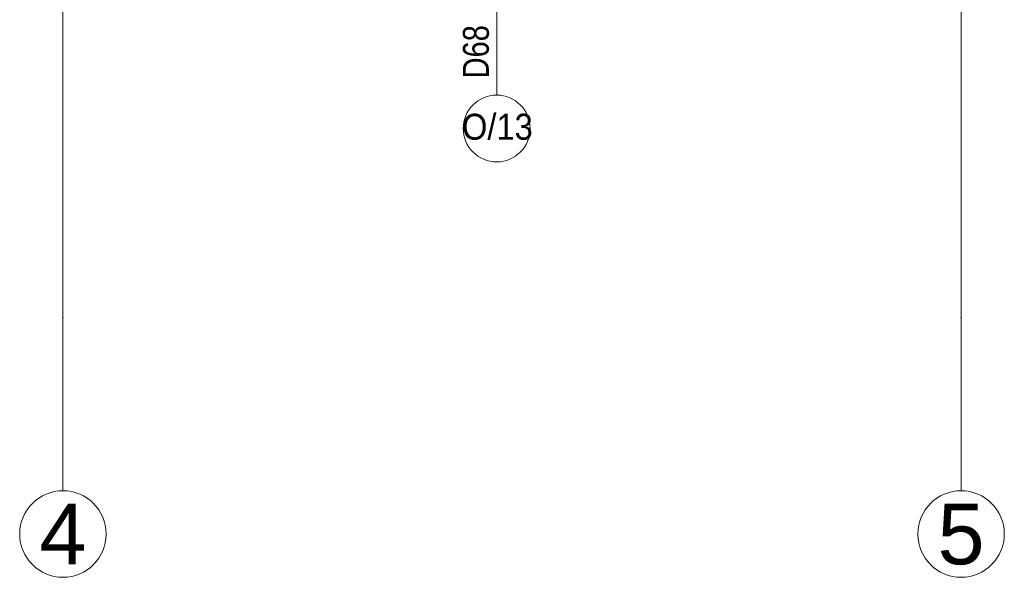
# Model space of a CAD drawing. Header units: millimetres. Extents: x -573548 to 674770, y -184010 to -47794.
# Tile 34 of 181: x 101433 to 107124, y -158895 to -155674. Entities that reach past the tile are written whole.
import ezdxf
from ezdxf.enums import TextEntityAlignment as Align

# ---------------------------------------------------------------- set-up
doc = ezdxf.new("R2010")
doc.units = ezdxf.units.MM
for name, color, linetype, lineweight in [('A.05 RZUT 1 PIĘTRA_is$0$A-OKNA-OPIS_Nr_pióra__2', 8, 'Continuous', 9), ('A.05 RZUT 1 PIĘTRA_is$0$A-OKNA-OPIS_Nr_pióra__8', 8, 'Continuous', 9), ('A.05 RZUT 1 PIĘTRA_is$0$Structural - Grid', 8, 'Continuous', 9), ('A.05 RZUT 1 PIĘTRA_is$0$Structural - Grid_Nr_pióra__17', 8, 'Continuous', 9)]:
    doc.layers.add(name, color=color, linetype=linetype, lineweight=lineweight)
doc.styles.add('A.05 RZUT 1 PIĘTRA_is$0$STYL_AUTOMATYCZNY_1', font='arial.ttf')
doc.styles.add('A.05 RZUT 1 PIĘTRA_is$0$STYL_AUTOMATYCZNY_4', font='arial.ttf', dxfattribs={"width": 0.8})
doc.styles.add('A.05 RZUT 1 PIĘTRA_is$0$STYL_AUTOMATYCZNY_6', font='arial.ttf', dxfattribs={"width": 0.9})

# ---------------------------------------------------------------- blocks, each defined once
blk = doc.blocks.new('A.05 RZUT 1 PIĘTRA_is$0$Standardowy znacznik osi')
at = {"layer": 'A.05 RZUT 1 PIĘTRA_is$0$Structural - Grid_Nr_pióra__17'}
for q in [(0, 0), (17855.4, 0)]:
    blk.add_line((1000, 0), q, dxfattribs=at)
blk.add_circle((-250, 0), 250, dxfattribs=at)
blk.add_point((1000, 0), dxfattribs=at)
blk.add_point((1000, 0), dxfattribs=at)
at = {"layer": 'A.05 RZUT 1 PIĘTRA_is$0$Structural - Grid_Nr_pióra__17', "style": 'A.05 RZUT 1 PIĘTRA_is$0$STYL_AUTOMATYCZNY_1'}
for tag, p in [('AC_MarkerText_1_0', (5, -80)), ('AC_MarkerText_1_1', (19360.4, -80))]:
    blk.add_attdef(tag, text='', height=350, rotation=270, dxfattribs=at).set_placement(p, align=Align.TOP_CENTER)
blk = doc.blocks.new('A.05 RZUT 1 PIĘTRA_is')
at = {"layer": 'A.05 RZUT 1 PIĘTRA_is$0$A-OKNA-OPIS_Nr_pióra__8'}
blk.add_line((104474.1, -104904.4), (104474.1, -106109.6), dxfattribs=at)
blk.add_circle((104474.1, -106302.6), 193, dxfattribs=at)
at = {"layer": 'A.05 RZUT 1 PIĘTRA_is$0$Structural - Grid'}
ref = blk.add_blockref('A.05 RZUT 1 PIĘTRA_is$0$Standardowy znacznik osi', (101967.3, -108395.1), dxfattribs=dict(at, zscale=1000, rotation=90))
ref.add_attrib('AC_MarkerText_1', '4', dxfattribs={"layer": 'A.05 RZUT 1 PIĘTRA_is$0$Structural - Grid_Nr_pióra__17', "color": 20, "lineweight": 15, "true_color": 0xf73328, "height": 350, "style": 'A.05 RZUT 1 PIĘTRA_is$0$STYL_AUTOMATYCZNY_1'}).set_placement((101967.3, -108470.1), align=Align.TOP_CENTER)
ref = blk.add_blockref('A.05 RZUT 1 PIĘTRA_is$0$Standardowy znacznik osi', (107158.2, -108395.1), dxfattribs=dict(at, zscale=1000, rotation=90))
ref.add_attrib('AC_MarkerText_1', '5', dxfattribs={"layer": 'A.05 RZUT 1 PIĘTRA_is$0$Structural - Grid_Nr_pióra__17', "color": 20, "lineweight": 15, "true_color": 0xf73328, "height": 350, "style": 'A.05 RZUT 1 PIĘTRA_is$0$STYL_AUTOMATYCZNY_1'}).set_placement((107158.2, -108470.1), align=Align.TOP_CENTER)
at = {"layer": 'A.05 RZUT 1 PIĘTRA_is$0$A-OKNA-OPIS_Nr_pióra__2', "insert": (104355, -105859.5), "char_height": 150, "attachment_point": 5, "rotation": 90, "style": 'A.05 RZUT 1 PIĘTRA_is$0$STYL_AUTOMATYCZNY_4'}
blk.add_mtext('\\A1;{\\pqc;\\fArial|b0|i0|c238|p0;\\W0.800000;D68}', dxfattribs=at)
at = {"layer": 'A.05 RZUT 1 PIĘTRA_is$0$A-OKNA-OPIS_Nr_pióra__2', "insert": (104478.1, -106293.6), "char_height": 150, "attachment_point": 5, "style": 'A.05 RZUT 1 PIĘTRA_is$0$STYL_AUTOMATYCZNY_6'}
blk.add_mtext('\\A1;{\\pqc;\\fArial|b0|i0|c238|p0;\\W0.900000;O/13}', dxfattribs=at)

msp = doc.modelspace()

# ---------------------------------------------------------------- block references
at = {"color": 150}
msp.add_blockref('A.05 RZUT 1 PIĘTRA_is', (-284.351, -50000), dxfattribs=at)

doc.saveas('drawing.dxf')
